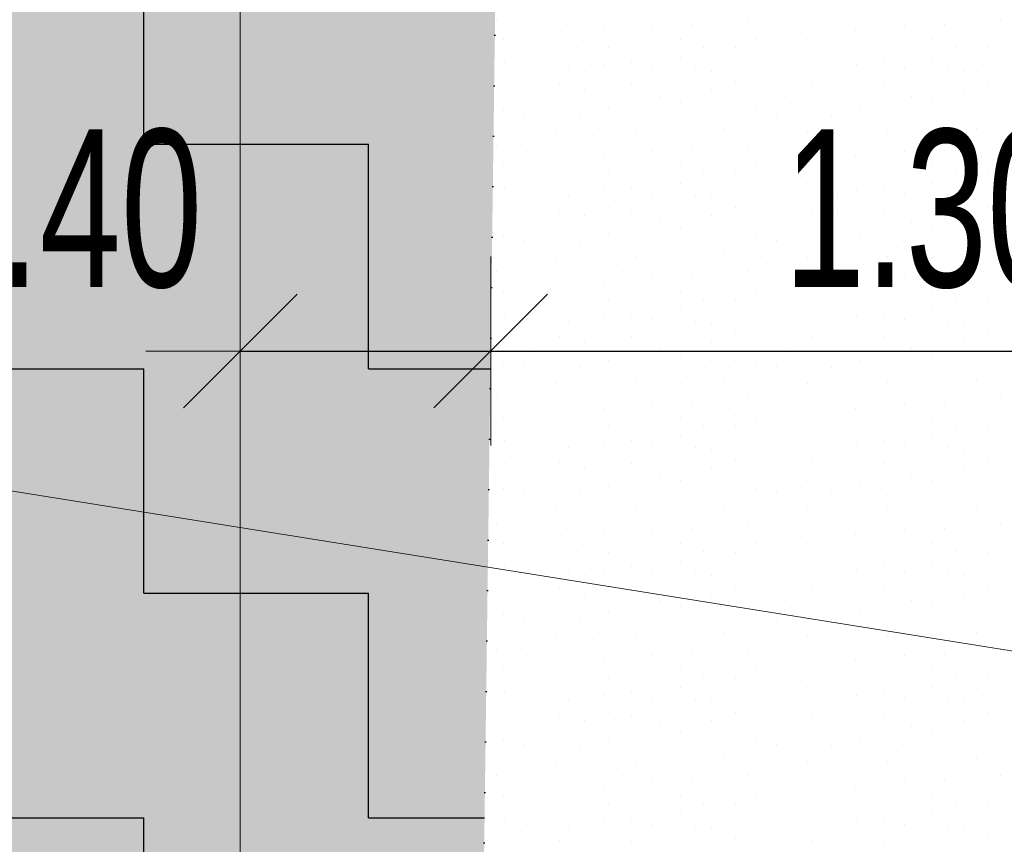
# Model space of a CAD drawing. Header units: millimetres. Extents: x -211955 to 157391, y -241491 to 94238.
# Tile 66 of 138: x 6572 to 8134, y -61317 to -60008. Entities that reach past the tile are written whole.
import ezdxf

# ---------------------------------------------------------------- set-up
doc = ezdxf.new("R2010")
doc.units = ezdxf.units.MM
doc.header["$PDMODE"] = 65
doc.linetypes.add('Teckovana 0.5x_2', pattern=[80, 0, -80])
for name, color, linetype, lineweight in [('XR$1$PODKLAD_1', 7, 'Continuous', 25), ('XR$2$PŮDORYS 1.NP - STÁVAJÍCÍ_1', 7, 'Continuous', 25), ('XR$3$SITUACE - BOURÁNÍ_1', 7, 'Continuous', 25), ('XR$4$SITUACE - BOURÁNÍ - KOTY_1', 7, 'Continuous', 25)]:
    doc.layers.add(name, color=color, linetype=linetype, lineweight=lineweight)
doc.styles.add('ARIALNARROW', font='ARIALN.TTF')
doc.dimstyles.new('DIMSTYLE_4', dxfattribs={"dimtxt": 250, "dimasz": 300, "dimexe": 0, "dimexo": 0, "dimgap": 125, "dimtad": 2, "dimlfac": 0.001, "dimrnd": 0.05, "dimzin": 4, "dimdsep": 46, "dimtxsty": 'ARIALNARROW', "dimblk1": 'ALL_ML_STRICH', "dimblk2": 'ALL_ML_STRICH', "dimsah": 1, "dimcen": 0, "dimclrd": 6, "dimclre": 6, "dimclrt": 6, "dimadec": 0, "dimazin": 0, "dimtfac": 1, "dimtdec": 0, "dimtix": 1, "dimtmove": 2, "dimatfit": 3, "dimfxl": 0, "dimtzin": 0, "dimlwd": 0, "dimlwe": 18, "dimarcsym": 0})
doc.dimstyles.new('DIMSTYLE_5', dxfattribs={"dimtxt": 250, "dimasz": 300, "dimexe": 0, "dimexo": 0, "dimgap": 125, "dimtad": 2, "dimlfac": 0.001, "dimrnd": 0.05, "dimzin": 4, "dimdsep": 46, "dimtxsty": 'ARIALNARROW', "dimblk1": 'ALL_ML_STRICH', "dimblk2": 'ALL_ML_STRICH', "dimsah": 1, "dimcen": 0, "dimclrd": 6, "dimclre": 6, "dimclrt": 6, "dimadec": 0, "dimazin": 0, "dimtfac": 1, "dimtdec": 0, "dimtix": 1, "dimtmove": 2, "dimatfit": 3, "dimfxl": 0, "dimtvp": 1.2, "dimtzin": 0, "dimlwd": 0, "dimlwe": 18, "dimarcsym": 0})

# ---------------------------------------------------------------- blocks, each defined once
blk = doc.blocks.new('VZOR_0')
at = {"layer": 'XR$3$SITUACE - BOURÁNÍ_1', "color": 204, "linetype": 'Continuous', "lineweight": 13}
for p, q in [((7328, -60008.4), (7328, -60008.4)), ((7376.2, -60017.2), (7376.2, -60017.2)), ((7439.6, -60015.6), (7439.6, -60015.6)), ((7528, -60008.4), (7528, -60008.4)), ((7576.2, -60017.2), (7576.2, -60017.2)), ((7639.6, -60015.6), (7639.6, -60015.6)), ((7728, -60008.4), (7728, -60008.4)), ((7776.2, -60017.2), (7776.2, -60017.2)), ((7839.6, -60015.6), (7839.6, -60015.6)), ((7928, -60008.4), (7928, -60008.4)), ((7976.2, -60017.2), (7976.2, -60017.2)), ((8039.6, -60015.6), (8039.6, -60015.6)), ((8128, -60008.4), (8128, -60008.4)), ((7497.4, -60025.8), (7497.4, -60025.8)), ((7697.4, -60025.8), (7697.4, -60025.8)), ((7897.4, -60025.8), (7897.4, -60025.8)), ((8097.4, -60025.8), (8097.4, -60025.8)), ((7340, -60040), (7340, -60040)), ((7420, -60040), (7420, -60040)), ((7540, -60040), (7540, -60040)), ((7620, -60040), (7620, -60040)), ((7740, -60040), (7740, -60040)), ((7820, -60040), (7820, -60040)), ((7940, -60040), (7940, -60040)), ((8020, -60040), (8020, -60040)), ((7456.8, -60052.4), (7456.8, -60052.4)), ((7506.8, -60053), (7506.8, -60053)), ((7656.8, -60052.4), (7656.8, -60052.4)), ((7706.8, -60053), (7706.8, -60053)), ((7856.8, -60052.4), (7856.8, -60052.4)), ((7906.8, -60053), (7906.8, -60053)), ((8056.8, -60052.4), (8056.8, -60052.4)), ((8106.8, -60053), (8106.8, -60053)), ((7341.8, -60076.4), (7341.8, -60076.4)), ((7420.6, -60068), (7420.6, -60068)), ((7500, -60080), (7500, -60080)), ((7541.8, -60076.4), (7541.8, -60076.4)), ((7620.6, -60068), (7620.6, -60068)), ((7700, -60080), (7700, -60080)), ((7741.8, -60076.4), (7741.8, -60076.4)), ((7820.6, -60068), (7820.6, -60068)), ((7900, -60080), (7900, -60080)), ((7941.8, -60076.4), (7941.8, -60076.4)), ((8020.6, -60068), (8020.6, -60068)), ((8100, -60080), (8100, -60080)), ((7375.4, -60084.6), (7375.4, -60084.6)), ((7443.4, -60087.8), (7443.4, -60087.8)), ((7469.8, -60090), (7469.8, -60090)), ((7575.4, -60084.6), (7575.4, -60084.6)), ((7643.4, -60087.8), (7643.4, -60087.8)), ((7669.8, -60090), (7669.8, -60090)), ((7775.4, -60084.6), (7775.4, -60084.6)), ((7843.4, -60087.8), (7843.4, -60087.8)), ((7869.8, -60090), (7869.8, -60090)), ((7975.4, -60084.6), (7975.4, -60084.6)), ((8043.4, -60087.8), (8043.4, -60087.8)), ((8069.8, -60090), (8069.8, -60090)), ((7342.8, -60111.8), (7342.8, -60111.8)), ((7428.8, -60110.4), (7428.8, -60110.4)), ((7507, -60107), (7507, -60107)), ((7542.8, -60111.8), (7542.8, -60111.8)), ((7628.8, -60110.4), (7628.8, -60110.4)), ((7707, -60107), (7707, -60107)), ((7742.8, -60111.8), (7742.8, -60111.8)), ((7828.8, -60110.4), (7828.8, -60110.4)), ((7907, -60107), (7907, -60107)), ((7942.8, -60111.8), (7942.8, -60111.8)), ((8028.8, -60110.4), (8028.8, -60110.4)), ((8107, -60107), (8107, -60107)), ((7468.8, -60119.8), (7468.8, -60119.8)), ((7668.8, -60119.8), (7668.8, -60119.8)), ((7868.8, -60119.8), (7868.8, -60119.8)), ((8068.8, -60119.8), (8068.8, -60119.8)), ((7387, -60129.6), (7387, -60129.6)), ((7420, -60140), (7420, -60140)), ((7587, -60129.6), (7587, -60129.6)), ((7620, -60140), (7620, -60140)), ((7787, -60129.6), (7787, -60129.6)), ((7820, -60140), (7820, -60140)), ((7987, -60129.6), (7987, -60129.6)), ((8020, -60140), (8020, -60140)), ((7339.8, -60151.8), (7339.8, -60151.8)), ((7372, -60158.6), (7372, -60158.6)), ((7505.4, -60148.4), (7505.4, -60148.4)), ((7539.8, -60151.8), (7539.8, -60151.8)), ((7572, -60158.6), (7572, -60158.6)), ((7705.4, -60148.4), (7705.4, -60148.4)), ((7739.8, -60151.8), (7739.8, -60151.8)), ((7772, -60158.6), (7772, -60158.6)), ((7905.4, -60148.4), (7905.4, -60148.4)), ((7939.8, -60151.8), (7939.8, -60151.8)), ((7972, -60158.6), (7972, -60158.6)), ((8105.4, -60148.4), (8105.4, -60148.4)), ((7460, -60160), (7460, -60160)), ((7660, -60160), (7660, -60160)), ((7860, -60160), (7860, -60160)), ((8060, -60160), (8060, -60160)), ((7348.8, -60184.8), (7348.8, -60184.8)), ((7421.8, -60186), (7421.8, -60186)), ((7490.2, -60180.8), (7490.2, -60180.8)), ((7548.8, -60184.8), (7548.8, -60184.8)), ((7621.8, -60186), (7621.8, -60186)), ((7690.2, -60180.8), (7690.2, -60180.8)), ((7748.8, -60184.8), (7748.8, -60184.8)), ((7821.8, -60186), (7821.8, -60186)), ((7890.2, -60180.8), (7890.2, -60180.8)), ((7948.8, -60184.8), (7948.8, -60184.8)), ((8021.8, -60186), (8021.8, -60186)), ((8090.2, -60180.8), (8090.2, -60180.8)), ((7328, -60208.4), (7328, -60208.4)), ((7376.2, -60217.2), (7376.2, -60217.2)), ((7439.6, -60215.6), (7439.6, -60215.6)), ((7528, -60208.4), (7528, -60208.4)), ((7576.2, -60217.2), (7576.2, -60217.2)), ((7639.6, -60215.6), (7639.6, -60215.6)), ((7728, -60208.4), (7728, -60208.4)), ((7776.2, -60217.2), (7776.2, -60217.2)), ((7839.6, -60215.6), (7839.6, -60215.6)), ((7928, -60208.4), (7928, -60208.4)), ((7976.2, -60217.2), (7976.2, -60217.2)), ((8039.6, -60215.6), (8039.6, -60215.6)), ((8128, -60208.4), (8128, -60208.4)), ((7497.4, -60225.8), (7497.4, -60225.8)), ((7697.4, -60225.8), (7697.4, -60225.8)), ((7897.4, -60225.8), (7897.4, -60225.8)), ((8097.4, -60225.8), (8097.4, -60225.8)), ((7340, -60240), (7340, -60240)), ((7420, -60240), (7420, -60240)), ((7456.8, -60252.4), (7456.8, -60252.4)), ((7540, -60240), (7540, -60240)), ((7620, -60240), (7620, -60240)), ((7656.8, -60252.4), (7656.8, -60252.4)), ((7740, -60240), (7740, -60240)), ((7820, -60240), (7820, -60240)), ((7856.8, -60252.4), (7856.8, -60252.4)), ((7940, -60240), (7940, -60240)), ((8020, -60240), (8020, -60240)), ((8056.8, -60252.4), (8056.8, -60252.4)), ((7420.6, -60268), (7420.6, -60268)), ((7506.8, -60253), (7506.8, -60253)), ((7620.6, -60268), (7620.6, -60268)), ((7706.8, -60253), (7706.8, -60253)), ((7820.6, -60268), (7820.6, -60268)), ((7906.8, -60253), (7906.8, -60253)), ((8020.6, -60268), (8020.6, -60268)), ((8106.8, -60253), (8106.8, -60253)), ((7341.8, -60276.4), (7341.8, -60276.4)), ((7500, -60280), (7500, -60280)), ((7541.8, -60276.4), (7541.8, -60276.4)), ((7700, -60280), (7700, -60280)), ((7741.8, -60276.4), (7741.8, -60276.4)), ((7900, -60280), (7900, -60280)), ((7941.8, -60276.4), (7941.8, -60276.4)), ((8100, -60280), (8100, -60280)), ((7375.4, -60284.6), (7375.4, -60284.6)), ((7443.4, -60287.8), (7443.4, -60287.8)), ((7469.8, -60290), (7469.8, -60290)), ((7575.4, -60284.6), (7575.4, -60284.6)), ((7643.4, -60287.8), (7643.4, -60287.8)), ((7669.8, -60290), (7669.8, -60290)), ((7775.4, -60284.6), (7775.4, -60284.6)), ((7843.4, -60287.8), (7843.4, -60287.8)), ((7869.8, -60290), (7869.8, -60290)), ((7975.4, -60284.6), (7975.4, -60284.6)), ((8043.4, -60287.8), (8043.4, -60287.8)), ((8069.8, -60290), (8069.8, -60290)), ((7342.8, -60311.8), (7342.8, -60311.8)), ((7428.8, -60310.4), (7428.8, -60310.4)), ((7507, -60307), (7507, -60307)), ((7542.8, -60311.8), (7542.8, -60311.8)), ((7628.8, -60310.4), (7628.8, -60310.4)), ((7707, -60307), (7707, -60307)), ((7742.8, -60311.8), (7742.8, -60311.8)), ((7828.8, -60310.4), (7828.8, -60310.4)), ((7907, -60307), (7907, -60307)), ((7942.8, -60311.8), (7942.8, -60311.8)), ((8028.8, -60310.4), (8028.8, -60310.4)), ((8107, -60307), (8107, -60307)), ((7387, -60329.6), (7387, -60329.6)), ((7468.8, -60319.8), (7468.8, -60319.8)), ((7587, -60329.6), (7587, -60329.6)), ((7668.8, -60319.8), (7668.8, -60319.8)), ((7787, -60329.6), (7787, -60329.6)), ((7868.8, -60319.8), (7868.8, -60319.8)), ((7987, -60329.6), (7987, -60329.6)), ((8068.8, -60319.8), (8068.8, -60319.8)), ((7420, -60340), (7420, -60340)), ((7620, -60340), (7620, -60340)), ((7820, -60340), (7820, -60340)), ((8020, -60340), (8020, -60340)), ((7339.8, -60351.8), (7339.8, -60351.8)), ((7372, -60358.6), (7372, -60358.6)), ((7460, -60360), (7460, -60360)), ((7505.4, -60348.4), (7505.4, -60348.4)), ((7539.8, -60351.8), (7539.8, -60351.8)), ((7572, -60358.6), (7572, -60358.6)), ((7660, -60360), (7660, -60360)), ((7705.4, -60348.4), (7705.4, -60348.4)), ((7739.8, -60351.8), (7739.8, -60351.8)), ((7772, -60358.6), (7772, -60358.6)), ((7860, -60360), (7860, -60360)), ((7905.4, -60348.4), (7905.4, -60348.4)), ((7939.8, -60351.8), (7939.8, -60351.8)), ((7972, -60358.6), (7972, -60358.6)), ((8060, -60360), (8060, -60360)), ((8105.4, -60348.4), (8105.4, -60348.4)), ((7348.8, -60384.8), (7348.8, -60384.8)), ((7421.8, -60386), (7421.8, -60386)), ((7490.2, -60380.8), (7490.2, -60380.8)), ((7548.8, -60384.8), (7548.8, -60384.8)), ((7621.8, -60386), (7621.8, -60386)), ((7690.2, -60380.8), (7690.2, -60380.8)), ((7748.8, -60384.8), (7748.8, -60384.8)), ((7821.8, -60386), (7821.8, -60386)), ((7890.2, -60380.8), (7890.2, -60380.8)), ((7948.8, -60384.8), (7948.8, -60384.8)), ((8021.8, -60386), (8021.8, -60386)), ((8090.2, -60380.8), (8090.2, -60380.8)), ((7328, -60408.4), (7328, -60408.4)), ((7528, -60408.4), (7528, -60408.4)), ((7728, -60408.4), (7728, -60408.4)), ((7928, -60408.4), (7928, -60408.4)), ((8128, -60408.4), (8128, -60408.4)), ((7376.2, -60417.2), (7376.2, -60417.2)), ((7439.6, -60415.6), (7439.6, -60415.6)), ((7576.2, -60417.2), (7576.2, -60417.2)), ((7639.6, -60415.6), (7639.6, -60415.6)), ((7776.2, -60417.2), (7776.2, -60417.2)), ((7839.6, -60415.6), (7839.6, -60415.6)), ((7976.2, -60417.2), (7976.2, -60417.2)), ((8039.6, -60415.6), (8039.6, -60415.6)), ((7340, -60440), (7340, -60440)), ((7420, -60440), (7420, -60440)), ((7497.4, -60425.8), (7497.4, -60425.8)), ((7540, -60440), (7540, -60440)), ((7620, -60440), (7620, -60440)), ((7697.4, -60425.8), (7697.4, -60425.8)), ((7740, -60440), (7740, -60440)), ((7820, -60440), (7820, -60440)), ((7897.4, -60425.8), (7897.4, -60425.8)), ((7940, -60440), (7940, -60440)), ((8020, -60440), (8020, -60440)), ((8097.4, -60425.8), (8097.4, -60425.8)), ((7456.8, -60452.4), (7456.8, -60452.4)), ((7506.8, -60453), (7506.8, -60453)), ((7656.8, -60452.4), (7656.8, -60452.4)), ((7706.8, -60453), (7706.8, -60453)), ((7856.8, -60452.4), (7856.8, -60452.4)), ((7906.8, -60453), (7906.8, -60453)), ((8056.8, -60452.4), (8056.8, -60452.4)), ((8106.8, -60453), (8106.8, -60453)), ((7420.6, -60468), (7420.6, -60468)), ((7620.6, -60468), (7620.6, -60468)), ((7820.6, -60468), (7820.6, -60468)), ((8020.6, -60468), (8020.6, -60468)), ((7341.8, -60476.4), (7341.8, -60476.4)), ((7375.4, -60484.6), (7375.4, -60484.6)), ((7500, -60480), (7500, -60480)), ((7541.8, -60476.4), (7541.8, -60476.4)), ((7575.4, -60484.6), (7575.4, -60484.6)), ((7700, -60480), (7700, -60480)), ((7741.8, -60476.4), (7741.8, -60476.4)), ((7775.4, -60484.6), (7775.4, -60484.6)), ((7900, -60480), (7900, -60480)), ((7941.8, -60476.4), (7941.8, -60476.4)), ((7975.4, -60484.6), (7975.4, -60484.6)), ((8100, -60480), (8100, -60480)), ((7443.4, -60487.8), (7443.4, -60487.8)), ((7469.8, -60490), (7469.8, -60490)), ((7643.4, -60487.8), (7643.4, -60487.8)), ((7669.8, -60490), (7669.8, -60490)), ((7843.4, -60487.8), (7843.4, -60487.8)), ((7869.8, -60490), (7869.8, -60490)), ((8043.4, -60487.8), (8043.4, -60487.8)), ((8069.8, -60490), (8069.8, -60490)), ((7342.8, -60511.8), (7342.8, -60511.8)), ((7428.8, -60510.4), (7428.8, -60510.4)), ((7507, -60507), (7507, -60507)), ((7542.8, -60511.8), (7542.8, -60511.8)), ((7628.8, -60510.4), (7628.8, -60510.4)), ((7707, -60507), (7707, -60507)), ((7742.8, -60511.8), (7742.8, -60511.8)), ((7828.8, -60510.4), (7828.8, -60510.4)), ((7907, -60507), (7907, -60507)), ((7942.8, -60511.8), (7942.8, -60511.8)), ((8028.8, -60510.4), (8028.8, -60510.4)), ((8107, -60507), (8107, -60507)), ((7387, -60529.6), (7387, -60529.6)), ((7468.8, -60519.8), (7468.8, -60519.8)), ((7587, -60529.6), (7587, -60529.6)), ((7668.8, -60519.8), (7668.8, -60519.8)), ((7787, -60529.6), (7787, -60529.6)), ((7868.8, -60519.8), (7868.8, -60519.8)), ((7987, -60529.6), (7987, -60529.6)), ((8068.8, -60519.8), (8068.8, -60519.8)), ((7420, -60540), (7420, -60540)), ((7505.4, -60548.4), (7505.4, -60548.4)), ((7620, -60540), (7620, -60540)), ((7705.4, -60548.4), (7705.4, -60548.4)), ((7820, -60540), (7820, -60540)), ((7905.4, -60548.4), (7905.4, -60548.4)), ((8020, -60540), (8020, -60540)), ((8105.4, -60548.4), (8105.4, -60548.4)), ((7339.8, -60551.8), (7339.8, -60551.8)), ((7372, -60558.6), (7372, -60558.6)), ((7460, -60560), (7460, -60560)), ((7539.8, -60551.8), (7539.8, -60551.8)), ((7572, -60558.6), (7572, -60558.6)), ((7660, -60560), (7660, -60560)), ((7739.8, -60551.8), (7739.8, -60551.8)), ((7772, -60558.6), (7772, -60558.6)), ((7860, -60560), (7860, -60560)), ((7939.8, -60551.8), (7939.8, -60551.8)), ((7972, -60558.6), (7972, -60558.6)), ((8060, -60560), (8060, -60560)), ((7490.2, -60580.8), (7490.2, -60580.8)), ((7690.2, -60580.8), (7690.2, -60580.8)), ((7890.2, -60580.8), (7890.2, -60580.8)), ((8090.2, -60580.8), (8090.2, -60580.8)), ((7348.8, -60584.8), (7348.8, -60584.8)), ((7421.8, -60586), (7421.8, -60586)), ((7548.8, -60584.8), (7548.8, -60584.8)), ((7621.8, -60586), (7621.8, -60586)), ((7748.8, -60584.8), (7748.8, -60584.8)), ((7821.8, -60586), (7821.8, -60586)), ((7948.8, -60584.8), (7948.8, -60584.8)), ((8021.8, -60586), (8021.8, -60586)), ((7328, -60608.4), (7328, -60608.4)), ((7528, -60608.4), (7528, -60608.4)), ((7728, -60608.4), (7728, -60608.4)), ((7928, -60608.4), (7928, -60608.4)), ((8128, -60608.4), (8128, -60608.4)), ((7376.2, -60617.2), (7376.2, -60617.2)), ((7439.6, -60615.6), (7439.6, -60615.6)), ((7497.4, -60625.8), (7497.4, -60625.8)), ((7576.2, -60617.2), (7576.2, -60617.2)), ((7639.6, -60615.6), (7639.6, -60615.6)), ((7697.4, -60625.8), (7697.4, -60625.8)), ((7776.2, -60617.2), (7776.2, -60617.2)), ((7839.6, -60615.6), (7839.6, -60615.6)), ((7897.4, -60625.8), (7897.4, -60625.8)), ((7976.2, -60617.2), (7976.2, -60617.2)), ((8039.6, -60615.6), (8039.6, -60615.6)), ((8097.4, -60625.8), (8097.4, -60625.8)), ((7340, -60640), (7340, -60640)), ((7420, -60640), (7420, -60640)), ((7540, -60640), (7540, -60640)), ((7620, -60640), (7620, -60640)), ((7740, -60640), (7740, -60640)), ((7820, -60640), (7820, -60640)), ((7940, -60640), (7940, -60640)), ((8020, -60640), (8020, -60640)), ((7456.8, -60652.4), (7456.8, -60652.4)), ((7506.8, -60653), (7506.8, -60653)), ((7656.8, -60652.4), (7656.8, -60652.4)), ((7706.8, -60653), (7706.8, -60653)), ((7856.8, -60652.4), (7856.8, -60652.4)), ((7906.8, -60653), (7906.8, -60653)), ((8056.8, -60652.4), (8056.8, -60652.4)), ((8106.8, -60653), (8106.8, -60653)), ((7420.6, -60668), (7420.6, -60668)), ((7620.6, -60668), (7620.6, -60668)), ((7820.6, -60668), (7820.6, -60668)), ((8020.6, -60668), (8020.6, -60668)), ((7341.8, -60676.4), (7341.8, -60676.4)), ((7375.4, -60684.6), (7375.4, -60684.6)), ((7443.4, -60687.8), (7443.4, -60687.8)), ((7469.8, -60690), (7469.8, -60690)), ((7500, -60680), (7500, -60680)), ((7541.8, -60676.4), (7541.8, -60676.4)), ((7575.4, -60684.6), (7575.4, -60684.6)), ((7643.4, -60687.8), (7643.4, -60687.8)), ((7669.8, -60690), (7669.8, -60690)), ((7700, -60680), (7700, -60680)), ((7741.8, -60676.4), (7741.8, -60676.4)), ((7775.4, -60684.6), (7775.4, -60684.6)), ((7843.4, -60687.8), (7843.4, -60687.8)), ((7869.8, -60690), (7869.8, -60690)), ((7900, -60680), (7900, -60680)), ((7941.8, -60676.4), (7941.8, -60676.4)), ((7975.4, -60684.6), (7975.4, -60684.6)), ((8043.4, -60687.8), (8043.4, -60687.8)), ((8069.8, -60690), (8069.8, -60690)), ((8100, -60680), (8100, -60680)), ((7342.8, -60711.8), (7342.8, -60711.8)), ((7428.8, -60710.4), (7428.8, -60710.4)), ((7468.8, -60719.8), (7468.8, -60719.8)), ((7507, -60707), (7507, -60707)), ((7542.8, -60711.8), (7542.8, -60711.8)), ((7628.8, -60710.4), (7628.8, -60710.4)), ((7668.8, -60719.8), (7668.8, -60719.8)), ((7707, -60707), (7707, -60707)), ((7742.8, -60711.8), (7742.8, -60711.8)), ((7828.8, -60710.4), (7828.8, -60710.4)), ((7868.8, -60719.8), (7868.8, -60719.8)), ((7907, -60707), (7907, -60707)), ((7942.8, -60711.8), (7942.8, -60711.8)), ((8028.8, -60710.4), (8028.8, -60710.4)), ((8068.8, -60719.8), (8068.8, -60719.8)), ((8107, -60707), (8107, -60707)), ((7387, -60729.6), (7387, -60729.6)), ((7587, -60729.6), (7587, -60729.6)), ((7787, -60729.6), (7787, -60729.6)), ((7987, -60729.6), (7987, -60729.6)), ((7339.8, -60751.8), (7339.8, -60751.8)), ((7420, -60740), (7420, -60740)), ((7505.4, -60748.4), (7505.4, -60748.4)), ((7539.8, -60751.8), (7539.8, -60751.8)), ((7620, -60740), (7620, -60740)), ((7705.4, -60748.4), (7705.4, -60748.4)), ((7739.8, -60751.8), (7739.8, -60751.8)), ((7820, -60740), (7820, -60740)), ((7905.4, -60748.4), (7905.4, -60748.4)), ((7939.8, -60751.8), (7939.8, -60751.8)), ((8020, -60740), (8020, -60740)), ((8105.4, -60748.4), (8105.4, -60748.4)), ((7372, -60758.6), (7372, -60758.6)), ((7460, -60760), (7460, -60760)), ((7572, -60758.6), (7572, -60758.6)), ((7660, -60760), (7660, -60760)), ((7772, -60758.6), (7772, -60758.6)), ((7860, -60760), (7860, -60760)), ((7972, -60758.6), (7972, -60758.6)), ((8060, -60760), (8060, -60760)), ((7490.2, -60780.8), (7490.2, -60780.8)), ((7690.2, -60780.8), (7690.2, -60780.8)), ((7890.2, -60780.8), (7890.2, -60780.8)), ((8090.2, -60780.8), (8090.2, -60780.8)), ((7348.8, -60784.8), (7348.8, -60784.8)), ((7421.8, -60786), (7421.8, -60786)), ((7548.8, -60784.8), (7548.8, -60784.8)), ((7621.8, -60786), (7621.8, -60786)), ((7748.8, -60784.8), (7748.8, -60784.8)), ((7821.8, -60786), (7821.8, -60786)), ((7948.8, -60784.8), (7948.8, -60784.8)), ((8021.8, -60786), (8021.8, -60786)), ((7328, -60808.4), (7328, -60808.4)), ((7528, -60808.4), (7528, -60808.4)), ((7728, -60808.4), (7728, -60808.4)), ((7928, -60808.4), (7928, -60808.4)), ((8128, -60808.4), (8128, -60808.4)), ((7376.2, -60817.2), (7376.2, -60817.2)), ((7439.6, -60815.6), (7439.6, -60815.6)), ((7497.4, -60825.8), (7497.4, -60825.8)), ((7576.2, -60817.2), (7576.2, -60817.2)), ((7639.6, -60815.6), (7639.6, -60815.6)), ((7697.4, -60825.8), (7697.4, -60825.8)), ((7776.2, -60817.2), (7776.2, -60817.2)), ((7839.6, -60815.6), (7839.6, -60815.6)), ((7897.4, -60825.8), (7897.4, -60825.8)), ((7976.2, -60817.2), (7976.2, -60817.2)), ((8039.6, -60815.6), (8039.6, -60815.6)), ((8097.4, -60825.8), (8097.4, -60825.8)), ((7340, -60840), (7340, -60840)), ((7420, -60840), (7420, -60840)), ((7540, -60840), (7540, -60840)), ((7620, -60840), (7620, -60840)), ((7740, -60840), (7740, -60840)), ((7820, -60840), (7820, -60840)), ((7940, -60840), (7940, -60840)), ((8020, -60840), (8020, -60840)), ((7456.8, -60852.4), (7456.8, -60852.4)), ((7506.8, -60853), (7506.8, -60853)), ((7656.8, -60852.4), (7656.8, -60852.4)), ((7706.8, -60853), (7706.8, -60853)), ((7856.8, -60852.4), (7856.8, -60852.4)), ((7906.8, -60853), (7906.8, -60853)), ((8056.8, -60852.4), (8056.8, -60852.4)), ((8106.8, -60853), (8106.8, -60853)), ((7341.8, -60876.4), (7341.8, -60876.4)), ((7420.6, -60868), (7420.6, -60868)), ((7541.8, -60876.4), (7541.8, -60876.4)), ((7620.6, -60868), (7620.6, -60868)), ((7741.8, -60876.4), (7741.8, -60876.4)), ((7820.6, -60868), (7820.6, -60868)), ((7941.8, -60876.4), (7941.8, -60876.4)), ((8020.6, -60868), (8020.6, -60868)), ((7375.4, -60884.6), (7375.4, -60884.6)), ((7443.4, -60887.8), (7443.4, -60887.8)), ((7469.8, -60890), (7469.8, -60890)), ((7500, -60880), (7500, -60880)), ((7575.4, -60884.6), (7575.4, -60884.6)), ((7643.4, -60887.8), (7643.4, -60887.8)), ((7669.8, -60890), (7669.8, -60890)), ((7700, -60880), (7700, -60880)), ((7775.4, -60884.6), (7775.4, -60884.6)), ((7843.4, -60887.8), (7843.4, -60887.8)), ((7869.8, -60890), (7869.8, -60890)), ((7900, -60880), (7900, -60880)), ((7975.4, -60884.6), (7975.4, -60884.6)), ((8043.4, -60887.8), (8043.4, -60887.8)), ((8069.8, -60890), (8069.8, -60890)), ((8100, -60880), (8100, -60880)), ((7507, -60907), (7507, -60907)), ((7707, -60907), (7707, -60907)), ((7907, -60907), (7907, -60907)), ((8107, -60907), (8107, -60907)), ((7342.8, -60911.8), (7342.8, -60911.8)), ((7428.8, -60910.4), (7428.8, -60910.4)), ((7468.8, -60919.8), (7468.8, -60919.8)), ((7542.8, -60911.8), (7542.8, -60911.8)), ((7628.8, -60910.4), (7628.8, -60910.4)), ((7668.8, -60919.8), (7668.8, -60919.8)), ((7742.8, -60911.8), (7742.8, -60911.8)), ((7828.8, -60910.4), (7828.8, -60910.4)), ((7868.8, -60919.8), (7868.8, -60919.8)), ((7942.8, -60911.8), (7942.8, -60911.8)), ((8028.8, -60910.4), (8028.8, -60910.4)), ((8068.8, -60919.8), (8068.8, -60919.8)), ((7387, -60929.6), (7387, -60929.6)), ((7420, -60940), (7420, -60940)), ((7587, -60929.6), (7587, -60929.6)), ((7620, -60940), (7620, -60940)), ((7787, -60929.6), (7787, -60929.6)), ((7820, -60940), (7820, -60940)), ((7987, -60929.6), (7987, -60929.6)), ((8020, -60940), (8020, -60940)), ((7339.8, -60951.8), (7339.8, -60951.8)), ((7505.4, -60948.4), (7505.4, -60948.4)), ((7539.8, -60951.8), (7539.8, -60951.8)), ((7705.4, -60948.4), (7705.4, -60948.4)), ((7739.8, -60951.8), (7739.8, -60951.8)), ((7905.4, -60948.4), (7905.4, -60948.4)), ((7939.8, -60951.8), (7939.8, -60951.8)), ((8105.4, -60948.4), (8105.4, -60948.4)), ((7372, -60958.6), (7372, -60958.6)), ((7460, -60960), (7460, -60960)), ((7572, -60958.6), (7572, -60958.6)), ((7660, -60960), (7660, -60960)), ((7772, -60958.6), (7772, -60958.6)), ((7860, -60960), (7860, -60960)), ((7972, -60958.6), (7972, -60958.6)), ((8060, -60960), (8060, -60960)), ((7348.8, -60984.8), (7348.8, -60984.8)), ((7421.8, -60986), (7421.8, -60986)), ((7490.2, -60980.8), (7490.2, -60980.8)), ((7548.8, -60984.8), (7548.8, -60984.8)), ((7621.8, -60986), (7621.8, -60986)), ((7690.2, -60980.8), (7690.2, -60980.8)), ((7748.8, -60984.8), (7748.8, -60984.8)), ((7821.8, -60986), (7821.8, -60986)), ((7890.2, -60980.8), (7890.2, -60980.8)), ((7948.8, -60984.8), (7948.8, -60984.8)), ((8021.8, -60986), (8021.8, -60986)), ((8090.2, -60980.8), (8090.2, -60980.8)), ((7328, -61008.4), (7328, -61008.4)), ((7376.2, -61017.2), (7376.2, -61017.2)), ((7439.6, -61015.6), (7439.6, -61015.6)), ((7528, -61008.4), (7528, -61008.4)), ((7576.2, -61017.2), (7576.2, -61017.2)), ((7639.6, -61015.6), (7639.6, -61015.6)), ((7728, -61008.4), (7728, -61008.4)), ((7776.2, -61017.2), (7776.2, -61017.2)), ((7839.6, -61015.6), (7839.6, -61015.6)), ((7928, -61008.4), (7928, -61008.4)), ((7976.2, -61017.2), (7976.2, -61017.2)), ((8039.6, -61015.6), (8039.6, -61015.6)), ((8128, -61008.4), (8128, -61008.4)), ((7497.4, -61025.8), (7497.4, -61025.8)), ((7697.4, -61025.8), (7697.4, -61025.8)), ((7897.4, -61025.8), (7897.4, -61025.8)), ((8097.4, -61025.8), (8097.4, -61025.8)), ((7340, -61040), (7340, -61040)), ((7420, -61040), (7420, -61040)), ((7540, -61040), (7540, -61040)), ((7620, -61040), (7620, -61040)), ((7740, -61040), (7740, -61040)), ((7820, -61040), (7820, -61040)), ((7940, -61040), (7940, -61040)), ((8020, -61040), (8020, -61040)), ((7456.8, -61052.4), (7456.8, -61052.4)), ((7506.8, -61053), (7506.8, -61053)), ((7656.8, -61052.4), (7656.8, -61052.4)), ((7706.8, -61053), (7706.8, -61053)), ((7856.8, -61052.4), (7856.8, -61052.4)), ((7906.8, -61053), (7906.8, -61053)), ((8056.8, -61052.4), (8056.8, -61052.4)), ((8106.8, -61053), (8106.8, -61053)), ((7341.8, -61076.4), (7341.8, -61076.4)), ((7420.6, -61068), (7420.6, -61068)), ((7500, -61080), (7500, -61080)), ((7541.8, -61076.4), (7541.8, -61076.4)), ((7620.6, -61068), (7620.6, -61068)), ((7700, -61080), (7700, -61080)), ((7741.8, -61076.4), (7741.8, -61076.4)), ((7820.6, -61068), (7820.6, -61068)), ((7900, -61080), (7900, -61080)), ((7941.8, -61076.4), (7941.8, -61076.4)), ((8020.6, -61068), (8020.6, -61068)), ((8100, -61080), (8100, -61080)), ((7375.4, -61084.6), (7375.4, -61084.6)), ((7443.4, -61087.8), (7443.4, -61087.8)), ((7469.8, -61090), (7469.8, -61090)), ((7575.4, -61084.6), (7575.4, -61084.6)), ((7643.4, -61087.8), (7643.4, -61087.8)), ((7669.8, -61090), (7669.8, -61090)), ((7775.4, -61084.6), (7775.4, -61084.6)), ((7843.4, -61087.8), (7843.4, -61087.8)), ((7869.8, -61090), (7869.8, -61090)), ((7975.4, -61084.6), (7975.4, -61084.6)), ((8043.4, -61087.8), (8043.4, -61087.8)), ((8069.8, -61090), (8069.8, -61090)), ((7342.8, -61111.8), (7342.8, -61111.8)), ((7428.8, -61110.4), (7428.8, -61110.4)), ((7507, -61107), (7507, -61107)), ((7542.8, -61111.8), (7542.8, -61111.8)), ((7628.8, -61110.4), (7628.8, -61110.4)), ((7707, -61107), (7707, -61107)), ((7742.8, -61111.8), (7742.8, -61111.8)), ((7828.8, -61110.4), (7828.8, -61110.4)), ((7907, -61107), (7907, -61107)), ((7942.8, -61111.8), (7942.8, -61111.8)), ((8028.8, -61110.4), (8028.8, -61110.4)), ((8107, -61107), (8107, -61107)), ((7468.8, -61119.8), (7468.8, -61119.8)), ((7668.8, -61119.8), (7668.8, -61119.8)), ((7868.8, -61119.8), (7868.8, -61119.8)), ((8068.8, -61119.8), (8068.8, -61119.8)), ((7387, -61129.6), (7387, -61129.6)), ((7420, -61140), (7420, -61140)), ((7587, -61129.6), (7587, -61129.6)), ((7620, -61140), (7620, -61140)), ((7787, -61129.6), (7787, -61129.6)), ((7820, -61140), (7820, -61140)), ((7987, -61129.6), (7987, -61129.6)), ((8020, -61140), (8020, -61140)), ((7339.8, -61151.8), (7339.8, -61151.8)), ((7372, -61158.6), (7372, -61158.6)), ((7505.4, -61148.4), (7505.4, -61148.4)), ((7539.8, -61151.8), (7539.8, -61151.8)), ((7572, -61158.6), (7572, -61158.6)), ((7705.4, -61148.4), (7705.4, -61148.4)), ((7739.8, -61151.8), (7739.8, -61151.8)), ((7772, -61158.6), (7772, -61158.6)), ((7905.4, -61148.4), (7905.4, -61148.4)), ((7939.8, -61151.8), (7939.8, -61151.8)), ((7972, -61158.6), (7972, -61158.6)), ((8105.4, -61148.4), (8105.4, -61148.4)), ((7460, -61160), (7460, -61160)), ((7660, -61160), (7660, -61160)), ((7860, -61160), (7860, -61160)), ((8060, -61160), (8060, -61160)), ((7348.8, -61184.8), (7348.8, -61184.8)), ((7421.8, -61186), (7421.8, -61186)), ((7490.2, -61180.8), (7490.2, -61180.8)), ((7548.8, -61184.8), (7548.8, -61184.8)), ((7621.8, -61186), (7621.8, -61186)), ((7690.2, -61180.8), (7690.2, -61180.8)), ((7748.8, -61184.8), (7748.8, -61184.8)), ((7821.8, -61186), (7821.8, -61186)), ((7890.2, -61180.8), (7890.2, -61180.8)), ((7948.8, -61184.8), (7948.8, -61184.8)), ((8021.8, -61186), (8021.8, -61186)), ((8090.2, -61180.8), (8090.2, -61180.8)), ((7328, -61208.4), (7328, -61208.4)), ((7376.2, -61217.2), (7376.2, -61217.2)), ((7439.6, -61215.6), (7439.6, -61215.6)), ((7528, -61208.4), (7528, -61208.4)), ((7576.2, -61217.2), (7576.2, -61217.2)), ((7639.6, -61215.6), (7639.6, -61215.6)), ((7728, -61208.4), (7728, -61208.4)), ((7776.2, -61217.2), (7776.2, -61217.2)), ((7839.6, -61215.6), (7839.6, -61215.6)), ((7928, -61208.4), (7928, -61208.4)), ((7976.2, -61217.2), (7976.2, -61217.2)), ((8039.6, -61215.6), (8039.6, -61215.6)), ((8128, -61208.4), (8128, -61208.4)), ((7497.4, -61225.8), (7497.4, -61225.8)), ((7697.4, -61225.8), (7697.4, -61225.8)), ((7897.4, -61225.8), (7897.4, -61225.8)), ((8097.4, -61225.8), (8097.4, -61225.8)), ((7340, -61240), (7340, -61240)), ((7420, -61240), (7420, -61240)), ((7456.8, -61252.4), (7456.8, -61252.4)), ((7540, -61240), (7540, -61240)), ((7620, -61240), (7620, -61240)), ((7656.8, -61252.4), (7656.8, -61252.4)), ((7740, -61240), (7740, -61240)), ((7820, -61240), (7820, -61240)), ((7856.8, -61252.4), (7856.8, -61252.4)), ((7940, -61240), (7940, -61240)), ((8020, -61240), (8020, -61240)), ((8056.8, -61252.4), (8056.8, -61252.4)), ((7420.6, -61268), (7420.6, -61268)), ((7506.8, -61253), (7506.8, -61253)), ((7620.6, -61268), (7620.6, -61268)), ((7706.8, -61253), (7706.8, -61253)), ((7820.6, -61268), (7820.6, -61268)), ((7906.8, -61253), (7906.8, -61253)), ((8020.6, -61268), (8020.6, -61268)), ((8106.8, -61253), (8106.8, -61253)), ((7341.8, -61276.4), (7341.8, -61276.4)), ((7500, -61280), (7500, -61280)), ((7541.8, -61276.4), (7541.8, -61276.4)), ((7700, -61280), (7700, -61280)), ((7741.8, -61276.4), (7741.8, -61276.4)), ((7900, -61280), (7900, -61280)), ((7941.8, -61276.4), (7941.8, -61276.4)), ((8100, -61280), (8100, -61280)), ((7375.4, -61284.6), (7375.4, -61284.6)), ((7443.4, -61287.8), (7443.4, -61287.8)), ((7469.8, -61290), (7469.8, -61290)), ((7575.4, -61284.6), (7575.4, -61284.6)), ((7643.4, -61287.8), (7643.4, -61287.8)), ((7669.8, -61290), (7669.8, -61290)), ((7775.4, -61284.6), (7775.4, -61284.6)), ((7843.4, -61287.8), (7843.4, -61287.8)), ((7869.8, -61290), (7869.8, -61290)), ((7975.4, -61284.6), (7975.4, -61284.6)), ((8043.4, -61287.8), (8043.4, -61287.8)), ((8069.8, -61290), (8069.8, -61290)), ((7342.8, -61311.8), (7342.8, -61311.8)), ((7428.8, -61310.4), (7428.8, -61310.4)), ((7507, -61307), (7507, -61307)), ((7542.8, -61311.8), (7542.8, -61311.8)), ((7628.8, -61310.4), (7628.8, -61310.4)), ((7707, -61307), (7707, -61307)), ((7742.8, -61311.8), (7742.8, -61311.8)), ((7828.8, -61310.4), (7828.8, -61310.4)), ((7907, -61307), (7907, -61307)), ((7942.8, -61311.8), (7942.8, -61311.8)), ((8028.8, -61310.4), (8028.8, -61310.4)), ((8107, -61307), (8107, -61307))]:
    blk.add_line(p, q, dxfattribs=at)
blk = doc.blocks.new('ALL_ML_STRICH')
at = {"color": 0, "linetype": 'ByBlock', "lineweight": -2}
for p, q in [((0, -0.5), (0, 0.5)), ((-0.3, -0.3), (0.3, 0.3)), ((-1, 0), (0.5, 0))]:
    blk.add_line(p, q, dxfattribs=at)
blk = doc.blocks.new('*D88')
at = {"layer": 'DEFPOINTS', "color": 6, "linetype": 'Continuous', "lineweight": 18}
for p in [(6922, -59773.9), (6922, -60534.1), (7319.2, -60526.5)]:
    blk.add_point(p, dxfattribs=at)
at = {"layer": 'XR$4$SITUACE - BOURÁNÍ - KOTY_1', "color": 6, "linetype": 'Continuous', "lineweight": -2}
for p, q in [((6922, -60534.1), (6922, -60534.1)), ((6922, -60534.1), (7319.2, -60534.1)), ((7319.2, -60534.1), (7319.2, -60534.1))]:
    blk.add_line(p, q, dxfattribs=at)
at = {"layer": 'XR$4$SITUACE - BOURÁNÍ - KOTY_1', "color": 6, "linetype": 'Continuous', "lineweight": 18, "xscale": 300, "yscale": 300, "zscale": 300, "rotation": 180}
blk.add_blockref('ALL_ML_STRICH', (6922, -60534.1), dxfattribs=at)
at = {"layer": 'XR$4$SITUACE - BOURÁNÍ - KOTY_1', "color": 6, "linetype": 'Continuous', "lineweight": 18, "xscale": 300, "yscale": 300, "zscale": 300}
blk.add_blockref('ALL_ML_STRICH', (7319.2, -60534.1), dxfattribs=at)
at = {"layer": 'XR$4$SITUACE - BOURÁNÍ - KOTY_1', "color": 6, "linetype": 'Continuous', "lineweight": 18, "insert": (6636, -60309.1), "char_height": 250, "width": 811.429, "attachment_point": 5, "style": 'ARIALNARROW'}
blk.add_mtext('\\W0.81;\\A1;{0.40}', dxfattribs=at)
blk = doc.blocks.new('*D89')
at = {"layer": 'DEFPOINTS', "color": 6, "linetype": 'Continuous', "lineweight": 18}
for p in [(8612.4, -60510.9), (7319.2, -60526.5), (7319.2, -60534.1)]:
    blk.add_point(p, dxfattribs=at)
at = {"layer": 'XR$4$SITUACE - BOURÁNÍ - KOTY_1', "color": 6, "linetype": 'Continuous', "lineweight": -2}
for p, q in [((7319.2, -60534.1), (7319.2, -60534.1)), ((7319.2, -60534.1), (8612.4, -60534.1)), ((8612.4, -60534.1), (8612.4, -60534.1))]:
    blk.add_line(p, q, dxfattribs=at)
at = {"layer": 'XR$4$SITUACE - BOURÁNÍ - KOTY_1', "color": 6, "linetype": 'Continuous', "lineweight": 18, "xscale": 300, "yscale": 300, "zscale": 300, "rotation": 180}
blk.add_blockref('ALL_ML_STRICH', (7319.2, -60534.1), dxfattribs=at)
at = {"layer": 'XR$4$SITUACE - BOURÁNÍ - KOTY_1', "color": 6, "linetype": 'Continuous', "lineweight": 18, "xscale": 300, "yscale": 300, "zscale": 300}
blk.add_blockref('ALL_ML_STRICH', (8612.4, -60534.1), dxfattribs=at)
at = {"layer": 'XR$4$SITUACE - BOURÁNÍ - KOTY_1', "color": 6, "linetype": 'Continuous', "lineweight": 18, "insert": (8009.8, -60309.1), "char_height": 250, "width": 811.429, "attachment_point": 5, "style": 'ARIALNARROW'}
blk.add_mtext('\\W0.81;\\A1;{1.30}', dxfattribs=at)

msp = doc.modelspace()

# ---------------------------------------------------------------- hatches: boundary and pattern name
at = {"layer": 'XR$3$SITUACE - BOURÁNÍ_1', "linetype": 'Continuous', "lineweight": 25}
msp.add_hatch(color=254, dxfattribs=at).paths.add_polyline_path([(7295.185, -62367.041), (7330.211, -59695.399), (6922.017, -59681.339), (6922.017, -59773.892), (3797.017, -59773.892), (3797.017, -60873.892), (2007.017, -60873.892), (2007.017, -59773.892), (-652.983, -59773.892), (-652.983, -62653.892), (-11382.983, -62653.892), (-11382.983, -62049.582), (-16701.047, -61580.486), (-12807.211, -63746.414), (-765.665, -63663.495), (-771.576, -64653.932), (7263.345, -64758.523)], flags=0)
h = msp.add_hatch(dxfattribs=at)
h.set_pattern_fill('VZOR', scale=356.25, style=0, pattern_type=2)
h.set_pattern_definition([(0, (712.5, 712.5), (356.25, 356.25), [356.25, -356.25]), (90, (712.5, 712.5), (-356.25, 356.25), [356.25, -356.25])])
h.paths.add_polyline_path([(7295.185, -62367.041), (7330.211, -59695.399), (6922.017, -59681.339), (6922.017, -59773.892), (3797.017, -59773.892), (3797.017, -60873.892), (2007.017, -60873.892), (2007.017, -59773.892), (-652.983, -59773.892), (-652.983, -62653.892), (-11382.983, -62653.892), (-11382.983, -62049.582), (-16701.047, -61580.486), (-12807.211, -63746.414), (-765.665, -63663.495), (-771.576, -64653.932), (7263.345, -64758.523)], flags=0)

# ---------------------------------------------------------------- linework, layer by layer
at = {"layer": 'XR$1$PODKLAD_1', "color": 7, "linetype": 'Teckovana 0.5x_2', "lineweight": 25}
msp.add_line((7263.345, -64758.523), (7330.211, -59695.399), dxfattribs=at)
at = {"layer": 'XR$2$PŮDORYS 1.NP - STÁVAJÍCÍ_1', "color": 251, "linetype": 'Continuous', "lineweight": 13}
msp.add_line((6922.017, -59773.892), (6922.017, -64075.181), dxfattribs=at)
at = {"layer": 'XR$3$SITUACE - BOURÁNÍ_1', "color": 7, "linetype": 'Continuous', "lineweight": 13}
msp.add_line((3797.017, -60313.892), (10044.246, -61313.794), dxfattribs=at)

# ---------------------------------------------------------------- block references
at = {"layer": 'XR$3$SITUACE - BOURÁNÍ_1', "color": 204, "linetype": 'Continuous', "lineweight": 13}
msp.add_blockref('VZOR_0', (0, 0), dxfattribs=at)

# ---------------------------------------------------------------- dimensions: what is measured, and where the dimension line sits
at = {"layer": 'XR$4$SITUACE - BOURÁNÍ - KOTY_1', "color": 6, "linetype": 'Continuous', "lineweight": 18}
for base, p1, p2, dimstyle, picture, middle in [((7319.236, -60534.072), (6922.017, -60534.072), (7319.236, -60534.072), 'DIMSTYLE_5', '*D88', (6636.017, -60309.072)), ((8612.424, -60534.072), (7319.236, -60534.072), (8612.424, -60534.072), 'DIMSTYLE_4', '*D89', (8009.83, -60309.072))]:
    dim = msp.add_linear_dim(base=base, p1=p1, p2=p2, dimstyle=dimstyle, override={"dimpost": '<>', "dimclrd": 6, "dimclre": 6, "dimclrt": 6, "dimlwd": 0, "dimlwe": 18}, dxfattribs=at)
    dim.commit()
    dim.dimension.update_dxf_attribs({"geometry": picture, "text_midpoint": middle, "dimtype": 160})

doc.saveas('drawing.dxf')
